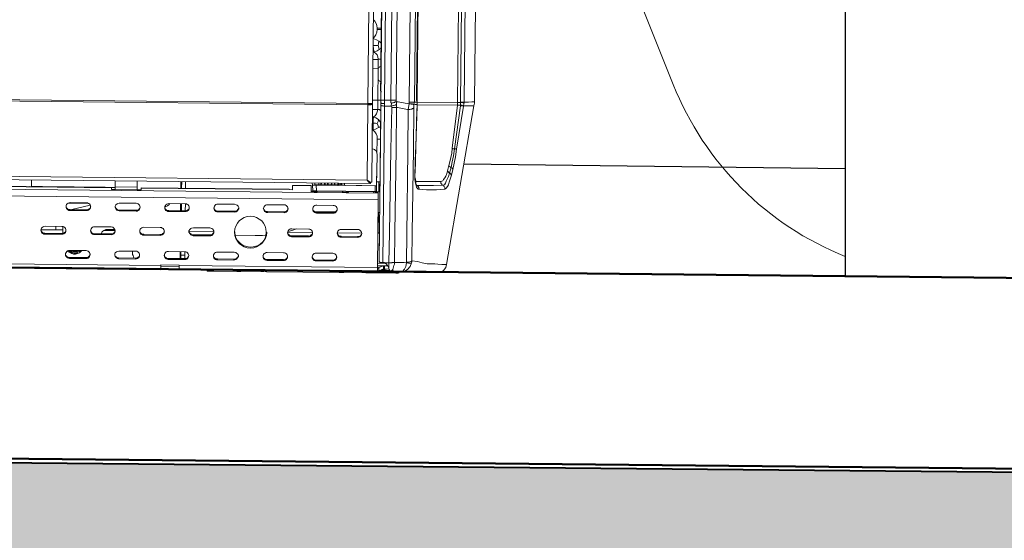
# Model space of a CAD drawing. Header units: metres. Extents: x 779 to 7046, y -512 to 9570.
# Tile 110 of 256: x 2474.822 to 2475.62, y -218.694 to -218.272. Entities that reach past the tile are written whole.
import ezdxf

# ---------------------------------------------------------------- set-up
doc = ezdxf.new("R2010")
doc.units = ezdxf.units.M
doc.linetypes.add('CIĄGłA', pattern=[0])
doc.layers.add('BK_Beton', color=2, linetype='Continuous', lineweight=15)
doc.layers.add('ZP_Zieleń', color=252, linetype='Continuous', lineweight=5)
doc.layers.add('PDF _Geometria', color=7, linetype='Continuous')
doc.layers.add('TB_OBRYS1', color=3, linetype='Continuous')

# ---------------------------------------------------------------- blocks, each defined once
blk = doc.blocks.new('DYSTRYBUTOR GAZU HELIX 6000')
at = {"layer": 'PDF _Geometria', "lineweight": 9}
for points in [[(71781.15, 7176.58), (71781.15, 6635.06), (71780.79, 6635.06), (71780.1, 6635.06), (71779.75, 6635.06), (71779.03, 6635.06), (71778.68, 6635.06), (71777.98, 6635.06), (71777.64, 6635.06), (71776.93, 6635.06), (71776.93, 6634.37), (71776.93, 6633.31), (71777.28, 6632.6), (71777.28, 6630.12), (71771.65, 6630.12), (71771.65, 6630.84), (71771.65, 6631.55), (71771.65, 6632.24), (71771.65, 6633.31), (71771.65, 6634.01), (71771.65, 6635.06), (71771.29, 6635.06), (71770.58, 6635.06), (71770.23, 6635.06), (71769.87, 6635.06), (71769.17, 6635.06), (71768.81, 6635.06), (71768.81, 7177.3)], [(71833.37, 7178.35), (71833.37, 6634.01), (71833.37, 6633.66), (71834.08, 6633.66), (71834.44, 6633.66), (71834.77, 6633.66), (71835.13, 6633.66), (71835.48, 6633.66), (71835.84, 6633.66), (71836.19, 6633.66), (71836.19, 6632.6), (71835.84, 6631.19), (71835.84, 6630.84), (71834.08, 6619.2), (71830.56, 6595.92), (71829.85, 6589.56), (71828.78, 6584.62), (71827.72, 6579.32), (71826.66, 6574.75), (71825.61, 6571.58), (71824.91, 6569.1), (71824.19, 6566.98), (71823.49, 6565.59), (71822.43, 6564.16), (71821.37, 6563.45), (71818.2, 6563.1), (71814.67, 6562.75), (71812.21, 6562.75), (71806.56, 6562.75), (71800.56, 6563.1), (71799.86, 6563.1), (71799.15, 6563.81), (71798.45, 6564.87), (71797.75, 6566.98), (71797.39, 6569.1), (71797.04, 6571.58), (71797.04, 6574.04), (71797.04, 6576.87), (71797.04, 6581.79), (71797.04, 6586.39), (71797.39, 6598.39), (71798.11, 6630.49), (71798.11, 6631.91)], [(71830.56, 7265.85), (71844.3, 7181.18), (71844.3, 7180.82), (71844.65, 7178.35), (71844.65, 7178), (71844.65, 6634.37), (71844.65, 6633.31), (71844.3, 6631.19), (71823.49, 6502.43), (71823.14, 6502.43), (71821.73, 6502.43), (71819.62, 6502.43), (71816.44, 6502.43), (71813.97, 6502.77), (71810.79, 6502.77), (71807.62, 6502.77), (71803.74, 6503.48), (71799.86, 6504.54), (71795.28, 6504.9), (71795.28, 6504.18), (71794.92, 6503.48)], [(71830.56, 6595.92), (71830.19, 6595.92), (71829.85, 6596.25), (71829.5, 6596.25), (71829.13, 6596.25), (71828.78, 6596.25), (71828.44, 6596.25), (71828.07, 6596.25), (71827.72, 6596.25), (71827.38, 6596.25), (71827.38, 6596.61), (71827.02, 6596.61), (71830.9, 6631.55), (71830.9, 6632.24), (71830.9, 6632.95), (71830.9, 6633.66), (71830.9, 7178.71), (71830.9, 7179.41), (71830.9, 7180.11), (71830.9, 7180.82), (71827.02, 7215.74)], [(71758.22, 6631.55), (71759.3, 6631.55), (71760.34, 6631.55), (71761.05, 6631.55), (71761.41, 6631.91), (71762.11, 6631.91), (71762.11, 6632.6), (71762.11, 7178), (71761.05, 7178), (71759.62, 7178), (71758.22, 7178.35), (71758.22, 6632.24), (71759.62, 6632.24), (71761.05, 6632.24), (71762.11, 6632.6)], [(71795.97, 7175.19), (71795.97, 6633.66), (71795.61, 6633.66), (71795.28, 6633.66), (71794.92, 6633.66), (71794.21, 6633.66), (71793.49, 6633.66), (71793.15, 6633.66), (71792.46, 6633.66), (71791.75, 6633.66), (71791.75, 7175.19)], [(71768.46, 6897.54), (71768.46, 6662.24), (71768.11, 6662.24), (71767.75, 6661.88), (71767.4, 6661.88), (71767.04, 6661.53), (71766.68, 6661.18), (71766.68, 6660.82), (71766.34, 6660.47), (71766.34, 6660.11), (71766.34, 6659.77), (71766.34, 6659.05), (71766.34, 6658.36), (71766.34, 6656.94), (71766.34, 6655.89), (71766.34, 6654.83), (71766.34, 6653.77), (71766.34, 6652.72), (71766.34, 6652.36), (71766.34, 6652), (71766.68, 6651.3), (71766.68, 6650.94), (71767.04, 6650.94), (71767.4, 6650.58), (71767.75, 6650.24), (71768.11, 6650.24), (71768.46, 6650.24), (71768.46, 6648.13), (71768.46, 6646.36), (71768.46, 6644.95), (71768.46, 6643.88), (71768.46, 6642.84), (71768.81, 6642.12), (71768.81, 6640.73), (71768.81, 6639.31), (71768.81, 6637.89), (71768.81, 6636.12), (71768.81, 6634.37), (71768.81, 6632.6), (71768.81, 6630.49), (71768.81, 6628.7), (71768.81, 6626.95), (71768.81, 6625.55), (71768.81, 6624.12), (71768.81, 6622.71), (71768.81, 6507.37), (71768.81, 6507.01), (71768.81, 6506.31), (71768.81, 6505.61), (71768.81, 6505.25), (71768.81, 6504.9), (71768.81, 6504.54), (71768.81, 6504.18), (71768.81, 6503.84), (71768.81, 6503.48), (71768.81, 6503.84)], [(71797.75, 7176.95), (71797.75, 6635.42), (71798.11, 6634.01), (71798.11, 6633.66), (71796.68, 6633.66), (71795.97, 6633.66), (71795.61, 6631.91), (71795.28, 6631.91), (71794.56, 6631.91), (71794.21, 6632.24), (71793.49, 6632.24), (71793.15, 6632.24), (71792.46, 6632.24), (71791.75, 6632.6)], [(71844.65, 7178), (71843.96, 7178), (71842.54, 7178), (71839.72, 7178), (71836.19, 7178.35), (71836.19, 6634.01), (71839.72, 6634.01), (71842.54, 6634.37), (71843.96, 6634.37), (71844.65, 6634.37)], [(71797.75, 7176.95), (71798.11, 7176.95), (71798.11, 6635.42), (71798.11, 6634.01), (71798.11, 6633.66), (71798.11, 6632.6), (71798.11, 6632.24), (71798.11, 6631.91), (71798.11, 6630.49), (71798.11, 6626.95), (71797.39, 6586.75), (71797.39, 6585.32), (71797.04, 6577.21), (71797.04, 6574.75), (71797.04, 6572.97), (71797.39, 6571.22), (71797.75, 6569.45), (71797.75, 6568.04), (71798.11, 6566.98), (71798.45, 6566.27), (71798.79, 6565.92)], [(71768.46, 6692.22), (71768.11, 6692.22), (71766.68, 6692.22), (71765.29, 6692.22), (71765.29, 6693.27), (71764.93, 6695.39), (71764.22, 6697.17), (71763.16, 6698.92), (71762.11, 6699.99)], [(71762.11, 6685.17), (71763.16, 6686.22), (71764.22, 6687.99), (71764.93, 6690.11), (71765.29, 6692.22)], [(71765.29, 6693.27), (71766.68, 6693.27), (71768.11, 6693.27), (71768.46, 6693.27)], [(71766.68, 6682.7), (71764.59, 6683.74), (71762.11, 6684.81)], [(71768.46, 6681.28), (71767.75, 6681.99), (71766.68, 6682.7), (71766.34, 6680.92), (71765.99, 6679.17), (71766.68, 6677.4), (71767.04, 6676)], [(71762.11, 6674.22), (71762.82, 6673.88), (71762.46, 6676.35), (71762.11, 6679.17), (71764.22, 6679.17), (71765.99, 6679.17)], [(71766.34, 6668.23), (71765.99, 6669.99), (71765.29, 6671.75), (71764.22, 6672.82), (71762.82, 6673.88), (71765.29, 6674.93), (71767.04, 6676), (71768.11, 6676.7), (71768.46, 6677.4)], [(71768.46, 6668.59), (71767.75, 6668.23), (71767.4, 6668.23), (71766.68, 6668.23), (71766.34, 6667.87), (71762.11, 6667.87)], [(71768.81, 6603.31), (71768.11, 6603.31), (71767.4, 6603.31), (71765.99, 6603.31), (71765.99, 6605.78), (71765.29, 6607.56), (71764.22, 6609.32), (71762.82, 6610.73), (71765.29, 6611.78), (71767.04, 6612.86), (71766.68, 6614.25), (71765.99, 6616.02), (71766.68, 6617.77), (71767.04, 6619.2), (71764.93, 6620.6), (71762.82, 6621.31), (71764.22, 6622.37), (71765.29, 6623.79), (71765.99, 6625.55), (71766.34, 6627.31), (71766.34, 6629.78), (71766.34, 6632.24), (71766.34, 6635.06), (71766.34, 6660.47), (71766.34, 6663.29), (71766.34, 6665.76), (71766.34, 6667.87), (71766.34, 6668.23), (71767.4, 6668.23), (71768.46, 6668.59), (71768.46, 6668.92)], [(71762.11, 6660.47), (71766.34, 6660.47), (71766.68, 6660.47)], [(71768.46, 6662.24), (71768.46, 6661.88), (71768.46, 6661.53), (71768.46, 6660.82), (71768.46, 6659.77), (71768.46, 6658.36), (71768.46, 6656.94), (71768.46, 6655.53), (71768.46, 6653.77), (71768.46, 6652.72), (71768.46, 6651.66), (71768.46, 6650.58), (71768.46, 6650.24)], [(71768.46, 6659.05), (71768.81, 6659.05)], [(71768.81, 6653.05), (71768.46, 6653.05), (71768.46, 6652.72), (71768.46, 6652), (71768.46, 6651.66), (71768.46, 6651.3), (71768.46, 6650.94), (71768.46, 6650.58), (71768.81, 6650.58), (71768.81, 6650.94), (71768.81, 6651.3), (71768.81, 6651.66), (71768.81, 6652), (71768.81, 6652.72), (71768.81, 6653.41), (71768.81, 6654.12), (71768.81, 6654.83), (71768.81, 6655.19), (71768.81, 6655.89), (71768.81, 6656.58)], [(71771.65, 6632.24), (71771.29, 6632.24), (71770.23, 6632.24), (71769.51, 6632.24), (71769.17, 6632.6), (71768.81, 6632.6), (71768.81, 6633.31), (71768.81, 6634.37), (71768.81, 6635.06), (71768.46, 6635.06), (71768.11, 6635.06), (71767.4, 6635.06), (71767.04, 6635.06), (71766.34, 6635.06), (71762.11, 6635.06)], [(71781.15, 6635.06), (71781.15, 6634.73), (71781.15, 6634.37), (71781.5, 6633.66), (71780.79, 6633.66), (71780.46, 6633.66), (71779.75, 6633.31), (71779.39, 6633.31), (71778.68, 6632.95), (71778.34, 6632.95), (71777.64, 6632.6), (71777.28, 6632.6)], [(71797.75, 6635.42), (71798.11, 6635.42)], [(71141.56, 6569.81), (71140.85, 6569.1), (71140.17, 6568.74), (71139.45, 6568.39), (71139.1, 6568.39), (71138.74, 6568.39), (71138.4, 6568.39), (71138.4, 6631.91), (71138.4, 6631.55), (71139.45, 6631.19), (71140.85, 6631.19), (71142.28, 6631.19), (71142.28, 6570.17), (71758.22, 6570.17), (71759.3, 6568.74), (71759.98, 6568.04), (71760.69, 6567.34), (71761.05, 6567.34), (71761.05, 6568.04), (71760.69, 6568.39), (71759.98, 6568.74), (71759.3, 6569.45)], [(71761.41, 6568.39), (71761.76, 6568.39), (71761.05, 6568.39), (71759.98, 6569.1), (71758.58, 6569.81), (71758.22, 6570.17), (71758.22, 6631.19), (71759.62, 6631.19), (71761.05, 6631.19), (71762.11, 6631.55), (71762.11, 6631.91), (71762.11, 6568.39), (71761.76, 6568.39), (71761.41, 6568.39), (71761.05, 6568.39), (71760.69, 6568.39), (71760.34, 6568.74), (71759.3, 6569.45), (71758.93, 6569.81)], [(71761.41, 6631.91), (71761.41, 6632.24)], [(71766.34, 6627.31), (71762.11, 6627.31)], [(71766.34, 6627.31), (71766.34, 6627.31)], [(71768.81, 6630.84), (71768.81, 6503.84), (71769.17, 6503.84), (71769.17, 6503.48), (71769.51, 6503.48), (71769.87, 6503.48), (71770.23, 6503.48), (71770.93, 6503.48), (71771.65, 6503.48), (71771.65, 6630.12), (71771.29, 6630.12), (71770.58, 6630.49), (71770.23, 6630.49), (71769.87, 6630.49), (71769.17, 6630.49), (71769.17, 6630.84), (71768.81, 6630.84), (71768.81, 6631.55), (71768.81, 6632.24), (71768.81, 6632.6)], [(71768.81, 6632.6), (71768.81, 6632.6)], [(71768.81, 6632.6), (71768.81, 6632.6)], [(71776.57, 6498.91), (71776.57, 6499.26), (71776.57, 6499.95), (71776.57, 6500.31), (71776.57, 6501.02), (71776.57, 6501.38), (71776.57, 6502.09), (71776.57, 6502.77), (71776.57, 6503.13), (71777.28, 6503.13), (71777.98, 6503.13), (71778.34, 6503.13), (71779.03, 6503.13), (71779.39, 6503.48), (71780.1, 6503.48), (71780.79, 6503.48), (71781.15, 6503.48), (71781.15, 6527.82), (71781.5, 6595.21), (71781.5, 6629.06), (71782.22, 6629.06), (71786.45, 6628.38), (71790.33, 6627.66), (71791.03, 6627.66), (71791.75, 6632.24), (71791.39, 6632.24), (71787.17, 6632.95), (71782.93, 6633.66), (71781.5, 6633.66), (71781.5, 6631.55), (71781.15, 6631.55), (71780.46, 6631.19), (71780.1, 6631.19), (71779.39, 6630.84), (71779.03, 6630.84), (71778.34, 6630.49), (71777.98, 6630.49), (71777.28, 6630.12), (71777.64, 6629.06), (71777.28, 6595.21), (71776.93, 6527.46), (71776.57, 6503.13), (71775.16, 6503.13), (71773.04, 6503.13), (71772.69, 6503.48), (71772.33, 6503.48), (71771.65, 6503.48)], [(71781.5, 6631.55), (71781.5, 6629.06), (71781.15, 6629.06), (71780.46, 6629.06), (71780.1, 6629.06), (71779.75, 6629.06), (71779.03, 6629.06), (71778.68, 6629.06), (71777.98, 6629.06), (71777.64, 6629.06)], [(71823.49, 6502.43), (71822.78, 6499.95), (71821.03, 6497.48), (71818.56, 6496.08), (71815.72, 6495.72), (71815.37, 6495.72), (71813.61, 6495.72), (71810.79, 6495.72), (71806.9, 6495.72), (71805.85, 6495.72), (71804.8, 6495.72), (71803.74, 6495.72), (71802.69, 6495.72), (71801.27, 6495.72), (71799.86, 6495.72), (71798.79, 6495.72), (71797.04, 6495.72), (71795.97, 6495.72), (71794.92, 6495.72), (71793.86, 6495.72), (71793.15, 6495.72), (71792.46, 6495.72), (71791.75, 6495.72), (71790.69, 6495.72), (71789.97, 6495.72), (71789.62, 6495.72), (71789.28, 6495.72), (71788.92, 6495.72), (71788.56, 6495.72), (71788.22, 6495.72), (71787.86, 6495.72), (71785.75, 6495.72), (71786.09, 6495.72), (71786.45, 6495.72), (71788.92, 6496.08), (71791.75, 6497.84), (71793.86, 6500.31), (71794.92, 6503.48), (71794.21, 6503.13), (71793.49, 6503.13), (71792.46, 6503.13), (71791.03, 6503.48), (71790.33, 6500.31), (71789.28, 6498.19), (71787.86, 6496.44), (71786.79, 6495.72), (71785.75, 6495.72), (71784.33, 6495.72), (71780.46, 6495.72), (71779.03, 6495.72), (71777.98, 6496.08), (71778.68, 6496.44), (71779.03, 6497.12), (71779.75, 6497.84), (71780.1, 6498.91), (71780.46, 6499.95), (71780.79, 6501.02), (71781.15, 6502.09), (71781.15, 6503.48), (71785.04, 6503.48), (71788.92, 6503.48), (71791.03, 6503.48), (71791.03, 6503.84), (71791.03, 6526.42), (71791.03, 6593.79), (71791.03, 6627.66), (71791.75, 6627.66), (71792.46, 6627.66), (71793.15, 6628.02), (71793.86, 6628.02), (71794.56, 6628.38), (71794.92, 6628.38), (71795.28, 6628.7), (71795.61, 6628.7), (71795.61, 6631.55)], [(71791.03, 6503.84), (71792.46, 6503.84), (71793.49, 6504.18), (71794.56, 6504.54), (71795.28, 6504.9), (71795.28, 6527.82), (71795.61, 6595.21), (71795.61, 6628.7)], [(71835.84, 6630.84), (71835.48, 6630.84), (71835.48, 6631.19), (71835.13, 6631.19), (71834.77, 6631.19), (71834.44, 6631.19), (71833.72, 6631.19), (71833.37, 6631.19), (71833.37, 6631.55), (71833.37, 6632.6), (71833.37, 6633.66), (71833.02, 6633.66), (71832.67, 6633.66), (71832.3, 6633.66), (71831.97, 6633.66), (71831.61, 6633.66), (71831.25, 6633.66), (71830.9, 6633.66), (71798.11, 6633.66), (71798.11, 6632.24), (71798.11, 6631.91), (71796.68, 6631.91), (71795.61, 6631.91), (71795.61, 6631.55), (71794.92, 6631.91), (71794.56, 6631.91), (71794.21, 6631.91), (71793.49, 6631.91), (71792.8, 6632.24), (71792.46, 6632.24), (71791.75, 6632.24), (71791.75, 6632.6), (71791.75, 6633.66)], [(71798.11, 6634.01), (71798.11, 6634.01)], [(71798.11, 6633.66), (71798.11, 6633.66)], [(71798.11, 6632.24), (71798.11, 6632.6)], [(71798.11, 6632.24), (71798.11, 6632.24)], [(71798.11, 6632.24), (71798.11, 6632.24)], [(71798.11, 6631.91), (71798.11, 6631.91)], [(71798.11, 6631.55), (71830.9, 6631.55), (71831.25, 6631.55), (71831.61, 6631.55), (71831.97, 6631.55), (71832.3, 6631.55), (71833.02, 6631.55), (71833.37, 6631.19), (71831.97, 6619.56), (71828.78, 6596.25), (71828.07, 6590.62), (71827.02, 6585.69), (71826.31, 6581.09), (71826.31, 6580.74), (71826.66, 6580.74), (71827.02, 6580.39), (71827.38, 6580.39), (71827.38, 6580.04), (71827.72, 6579.68), (71827.72, 6579.32)], [(71798.11, 6630.49), (71798.11, 6630.49)], [(71833.37, 6634.01), (71834.08, 6634.01), (71834.44, 6634.01), (71834.77, 6634.01), (71835.13, 6634.01), (71835.48, 6634.01), (71835.84, 6634.01), (71836.19, 6634.01), (71836.19, 6633.66)], [(71833.37, 6631.55), (71833.72, 6631.55), (71834.44, 6631.55), (71834.77, 6631.55), (71835.13, 6631.19), (71835.48, 6631.19), (71835.84, 6631.19), (71839.72, 6631.19), (71842.19, 6631.19), (71843.96, 6631.19), (71844.3, 6631.19)], [(71762.11, 6621.31), (71762.82, 6621.31), (71762.82, 6618.85), (71762.82, 6616.38), (71764.59, 6616.38), (71765.99, 6616.02)], [(71767.04, 6619.2), (71767.75, 6618.13), (71768.46, 6617.44), (71768.81, 6617.08)], [(71762.82, 6616.38), (71762.82, 6613.56), (71762.82, 6610.73), (71762.11, 6611.07)], [(71767.04, 6612.86), (71768.11, 6613.19), (71768.46, 6613.91), (71768.81, 6613.91)], [(71765.99, 6592.03), (71765.99, 6603.31)], [(71765.99, 6565.59), (71766.34, 6590.62), (71766.34, 6591.33), (71765.99, 6592.03), (71765.62, 6593.09), (71765.29, 6593.79), (71764.59, 6594.5), (71763.88, 6594.85), (71763.16, 6595.21), (71762.11, 6595.56)], [(71826.66, 6574.75), (71826.31, 6575.09), (71826.31, 6575.44), (71825.97, 6575.8), (71825.61, 6576.16), (71825.25, 6576.51), (71824.91, 6576.51), (71824.19, 6573.69), (71823.14, 6571.58), (71822.43, 6569.81), (71821.73, 6568.39), (71821.03, 6566.98), (71819.97, 6566.63), (71819.62, 6566.63), (71819.26, 6566.63), (71818.91, 6566.98), (71818.91, 6567.34), (71818.56, 6567.68), (71818.2, 6568.04), (71818.2, 6568.39), (71818.2, 6569.1), (71818.2, 6569.45), (71818.91, 6569.81), (71819.62, 6570.17), (71820.31, 6571.22), (71821.37, 6572.64), (71822.09, 6574.04), (71822.78, 6576.16), (71823.49, 6578.27), (71824.55, 6582.51), (71825.25, 6585.69), (71825.97, 6589.22), (71826.66, 6592.74), (71827.02, 6596.61)], [(71797.04, 6586.39), (71797.39, 6586.75)], [(71824.55, 6582.51), (71824.55, 6582.15), (71824.91, 6582.15), (71824.91, 6581.79), (71825.25, 6581.79), (71825.25, 6581.45), (71825.61, 6581.45), (71825.97, 6581.09), (71826.31, 6581.09), (71824.91, 6576.51), (71824.55, 6576.87), (71824.19, 6577.21), (71823.85, 6577.56), (71823.85, 6577.91), (71823.49, 6578.27)], [(71768.81, 6568.74), (71768.46, 6568.74), (71768.11, 6568.74), (71767.75, 6568.74), (71767.4, 6568.74), (71766.68, 6568.74), (71765.99, 6568.74), (71765.99, 6573.33)], [(71797.04, 6576.87), (71797.04, 6577.21)], [(71761.05, 6568.04), (71761.05, 6567.34), (71139.45, 6567.34), (71139.79, 6567.34), (71140.51, 6568.04), (71141.21, 6568.74), (71142.28, 6570.17), (71140.51, 6569.1), (71139.45, 6568.39), (71138.74, 6568.39), (71138.4, 6568.39)], [(71486.58, 6562.05), (71486.22, 6562.05), (71486.22, 6567.34)], [(71553.97, 6567.34), (71553.97, 6562.4)], [(71571.96, 6562.4), (71571.96, 6567.34)], [(71607.23, 6562.05), (71607.23, 6567.34)], [(71607.95, 6567.34), (71607.95, 6562.05)], [(71611.13, 6567.34), (71611.13, 6562.05)], [(71695.08, 6561.69), (71697.9, 6561.69), (71697.9, 6565.21)], [(71713.07, 6565.21), (71697.9, 6565.21), (71713.07, 6565.21), (71713.07, 6560.28), (71713.78, 6559.92), (71714.49, 6559.92), (71715.54, 6559.92), (71716.6, 6559.92), (71717.31, 6559.92), (71718.01, 6560.28), (71718.01, 6560.64)], [(71697.9, 6565.21), (71697.9, 6565.21)], [(71713.07, 6565.21), (71713.07, 6565.21)], [(71713.78, 6567.34), (71714.13, 6565.59)], [(71764.93, 6565.59), (71765.29, 6565.59), (71765.62, 6565.59), (71765.99, 6565.59), (71765.99, 6561.69), (71765.99, 6561.34), (71765.62, 6560.98), (71765.29, 6560.98), (71764.93, 6560.98), (71717.31, 6560.98), (71716.96, 6565.59), (71716.6, 6565.59), (71715.9, 6565.59), (71715.18, 6565.59), (71714.84, 6565.59), (71714.49, 6565.59), (71714.13, 6565.59), (71714.49, 6560.98), (71714.84, 6560.98), (71715.18, 6560.98), (71715.9, 6560.98), (71716.25, 6560.98), (71716.96, 6560.98), (71717.31, 6560.98), (71717.31, 6560.64), (71764.93, 6560.64), (71764.93, 6560.98), (71764.93, 6565.59), (71716.96, 6565.59)], [(71715.54, 6565.59), (71715.9, 6565.59), (71715.9, 6565.92), (71715.9, 6567.34)], [(71715.9, 6565.92), (71716.25, 6565.92), (71716.96, 6565.92), (71718.01, 6565.92), (71719.07, 6565.92), (71719.07, 6567.34)], [(71719.07, 6565.59), (71719.07, 6565.92), (71720.83, 6565.92), (71720.83, 6567.34), (71720.83, 6565.92)], [(71720.83, 6565.59), (71720.83, 6565.92), (71721.19, 6565.92), (71721.19, 6565.59), (71721.54, 6565.59), (71721.19, 6565.59), (71721.19, 6565.92), (71720.83, 6565.92), (71721.19, 6565.92), (71721.19, 6567.34)], [(71720.83, 6565.92), (71720.83, 6565.92)], [(71721.19, 6565.92), (71723.66, 6565.92), (71724.01, 6565.92), (71724.01, 6567.34)], [(71721.19, 6565.92), (71721.19, 6565.92)], [(71723.66, 6565.92), (71723.66, 6567.34)], [(71724.01, 6565.92), (71723.66, 6565.92), (71723.66, 6565.59), (71724.01, 6565.59), (71724.01, 6565.92), (71724.35, 6565.92), (71724.35, 6565.59)], [(71723.66, 6565.92), (71723.66, 6565.92)], [(71724.35, 6567.34), (71724.35, 6565.92), (71726.13, 6565.92), (71726.13, 6565.59)], [(71726.13, 6567.34), (71726.13, 6565.92), (71726.48, 6565.92), (71726.48, 6565.59), (71726.82, 6565.59), (71726.82, 6565.92), (71726.48, 6565.92)], [(71726.48, 6567.34), (71726.48, 6565.92), (71726.82, 6565.92), (71729.31, 6565.92)], [(71726.82, 6567.34), (71726.82, 6565.92)], [(71726.82, 6565.92), (71726.82, 6565.92)], [(71729.31, 6567.34), (71729.31, 6565.92), (71729.64, 6565.92), (71729.31, 6565.92), (71729.31, 6565.59), (71728.96, 6565.59), (71729.31, 6565.59), (71729.31, 6565.92), (71729.64, 6565.92), (71729.64, 6567.34), (71729.64, 6565.92)], [(71729.31, 6565.92), (71729.31, 6565.92)], [(71729.64, 6565.59), (71729.64, 6565.92), (71731.76, 6565.92), (71731.76, 6565.59)], [(71729.64, 6565.92), (71729.64, 6565.92)], [(71731.76, 6567.34), (71731.76, 6565.92), (71732.12, 6565.92), (71732.12, 6567.34), (71732.12, 6565.92), (71732.48, 6565.59), (71732.12, 6565.59), (71732.12, 6565.92), (71734.59, 6565.92), (71734.95, 6565.92), (71734.95, 6567.34)], [(71732.12, 6565.92), (71732.12, 6565.92)], [(71732.12, 6565.92), (71732.12, 6565.92)], [(71732.12, 6565.92), (71732.12, 6565.92)], [(71734.95, 6565.92), (71734.59, 6565.92), (71734.59, 6565.59), (71734.95, 6565.59), (71734.95, 6565.92), (71735.3, 6565.92), (71735.3, 6567.34)], [(71734.59, 6565.92), (71734.59, 6567.34)], [(71734.59, 6565.92), (71734.59, 6565.92)], [(71734.59, 6565.59), (71734.59, 6565.59)], [(71734.59, 6565.59), (71734.59, 6565.59)], [(71734.59, 6565.59), (71734.59, 6565.59)], [(71735.3, 6565.59), (71735.3, 6565.92), (71737.06, 6565.92), (71737.06, 6567.34)], [(71737.06, 6565.59), (71737.06, 6565.92), (71737.42, 6565.92), (71737.42, 6565.59)], [(71737.06, 6565.92), (71737.06, 6565.92)], [(71737.42, 6567.34), (71737.42, 6565.92), (71738.48, 6565.92), (71739.53, 6565.92), (71739.88, 6565.92)], [(71739.88, 6567.34), (71739.88, 6565.92), (71740.24, 6565.92), (71740.24, 6565.59), (71740.59, 6565.59)], [(71749.41, 6565.59), (71753.99, 6565.59)], [(71749.41, 6565.59), (71749.41, 6565.59)], [(71753.99, 6565.59), (71753.99, 6565.59)], [(71761.05, 6568.39), (71762.11, 6568.39)], [(71761.05, 6568.04), (71761.05, 6568.04)], [(71761.05, 6567.34), (71761.05, 6567.34)], [(71762.11, 6568.39), (71762.11, 6568.39)], [(71765.99, 6568.74), (71765.99, 6568.74)], [(71767.75, 6568.74), (71767.75, 6560.64)], [(71797.75, 6569.45), (71818.2, 6569.45)], [(71798.45, 6566.27), (71799.15, 6566.27), (71809.74, 6566.27), (71812.21, 6566.27), (71819.62, 6566.63), (71820.31, 6566.27), (71820.67, 6565.92), (71820.67, 6565.59), (71821.03, 6565.21), (71821.37, 6564.87), (71821.37, 6564.16), (71821.37, 6563.81), (71821.37, 6563.45)], [(71798.79, 6566.27), (71798.79, 6565.92), (71799.15, 6565.92), (71799.51, 6565.59), (71799.86, 6565.21), (71800.2, 6564.52), (71800.2, 6564.16), (71800.56, 6563.45), (71800.56, 6563.1)], [(71763.52, 6560.64), (71763.52, 6560.28), (71763.88, 6559.92), (71764.22, 6559.92), (71764.93, 6559.92), (71765.62, 6559.92), (71766.34, 6559.92), (71767.04, 6559.92), (71767.4, 6559.92), (71767.4, 6559.57), (71767.4, 6558.87), (71767.4, 6558.51), (71767.4, 6557.82), (71767.4, 6556.75), (71767.4, 6556.06), (71767.4, 6554.99), (71767.4, 6554.28), (70881.21, 6554.28)], [(71767.4, 6559.57), (70987.75, 6559.57)], [(71330.65, 6561.69), (71330.65, 6562.05), (71482, 6562.05), (71482, 6561.69), (71330.65, 6561.69), (71327.49, 6561.69), (71251.98, 6561.69)], [(71551.15, 6561.69), (71484.83, 6561.69), (71482, 6561.69)], [(71484.83, 6561.69), (71484.83, 6562.05), (71551.15, 6562.05), (71551.15, 6561.69), (71551.15, 6560.28), (71553.97, 6560.28), (71571.96, 6560.28), (71575.14, 6560.28), (71575.14, 6561.69), (71575.14, 6562.05), (71695.08, 6562.05), (71695.08, 6561.69), (71575.14, 6561.69)], [(71553.97, 6562.05), (71552.22, 6562.05), (71549.04, 6562.05), (71545.86, 6562.05), (71542.7, 6562.05), (71539.15, 6562.05), (71535.61, 6562.05), (71531.74, 6562.05), (71528.23, 6562.05), (71524.34, 6562.05), (71520.82, 6562.05), (71516.92, 6562.05), (71513.39, 6562.05), (71509.87, 6562.05), (71506.7, 6562.05), (71503.52, 6562.05), (71500.36, 6562.05), (71497.53, 6562.05), (71495.06, 6562.05), (71492.95, 6562.05), (71491.17, 6562.05), (71489.41, 6562.05), (71488.01, 6562.05), (71487.3, 6562.05), (71486.58, 6562.05), (71486.22, 6562.05)], [(71553.97, 6560.28), (71553.97, 6560.64), (71553.97, 6560.98), (71553.97, 6561.34), (71553.97, 6561.69), (71553.97, 6562.05), (71553.97, 6562.4), (71571.96, 6562.4), (71571.96, 6562.05), (71571.96, 6561.69), (71571.96, 6561.34), (71571.96, 6560.98), (71571.96, 6560.64), (71571.96, 6560.28)], [(71714.49, 6560.64), (71713.07, 6560.64)], [(71717.31, 6560.64), (71716.96, 6560.64), (71716.6, 6560.64), (71715.9, 6560.64), (71715.54, 6560.64), (71715.18, 6560.64), (71714.84, 6560.64), (71714.49, 6560.64), (71714.49, 6560.98)], [(71738.48, 6560.64), (71738.48, 6560.28), (71739.17, 6559.92), (71739.88, 6559.92), (71740.95, 6559.92), (71741.65, 6559.92), (71742.71, 6559.92), (71743.06, 6560.28), (71743.42, 6560.28), (71743.42, 6560.64)], [(71764.93, 6560.98), (71764.93, 6560.64), (71765.29, 6560.64), (71765.62, 6560.64), (71765.62, 6560.98), (71765.99, 6560.98), (71765.99, 6561.34), (71765.99, 6561.69)], [(71764.93, 6560.98), (71764.93, 6560.98)], [(71764.93, 6560.64), (71764.93, 6560.64)], [(71768.81, 6560.64), (71765.62, 6560.64)], [(71516.56, 6548.99), (71516.92, 6548.99), (71520.82, 6548.99), (71524.34, 6548.99), (71528.23, 6548.99), (71531.74, 6548.99), (71532.44, 6548.99)], [(71519.03, 6543.71), (71533.87, 6547.57)], [(71767.4, 6554.28), (71767.4, 6499.26), (71767.4, 6498.55), (71767.4, 6497.84), (71767.4, 6497.12), (71767.4, 6496.44), (71767.4, 6496.08), (71767.4, 6495.72), (71606.53, 6495.72), (71606.53, 6496.08), (71606.53, 6496.44), (71606.53, 6497.12), (71606.53, 6497.84), (71606.53, 6498.55), (71606.53, 6499.26)], [(71607.23, 6543.71), (71607.23, 6549.34)], [(71607.95, 6549.34), (71607.95, 6543.71)], [(71514.45, 6546.51), (71514.45, 6546.17), (71514.83, 6545.1), (71515.52, 6544.4), (71516.56, 6543.71), (71517.63, 6543.71), (71517.63, 6542.99), (71531.05, 6542.99), (71531.05, 6543.71), (71532.09, 6543.71), (71533.14, 6544.4), (71533.87, 6545.1), (71534.21, 6546.17), (71534.56, 6546.51)], [(71531.05, 6543.71), (71517.63, 6543.71)], [(71554.31, 6546.51), (71554.31, 6546.17), (71554.69, 6545.1), (71555.73, 6544.4), (71556.44, 6543.71), (71557.49, 6543.71), (71557.49, 6542.99)], [(71571.25, 6543.71), (71557.49, 6543.71)], [(71614.29, 6546.51), (71614.29, 6546.17), (71613.94, 6545.1), (71613.24, 6544.4), (71612.18, 6543.71), (71611.13, 6543.71), (71597.71, 6543.71)], [(71650.99, 6543.71), (71637.57, 6543.71)], [(71654.52, 6546.51), (71654.52, 6546.17), (71653.82, 6545.1), (71653.1, 6544.4), (71652.39, 6543.71), (71650.99, 6543.71), (71650.99, 6542.99)], [(71674.27, 6546.51), (71674.63, 6546.17), (71674.98, 6545.1), (71675.69, 6544.4), (71676.38, 6543.71), (71677.79, 6543.71), (71677.79, 6542.99), (71691.2, 6542.99), (71691.2, 6543.71), (71692.26, 6543.71), (71693.32, 6544.4), (71694.02, 6545.1), (71694.37, 6546.17), (71694.37, 6546.51)], [(71691.2, 6543.71), (71677.79, 6543.71)], [(71714.49, 6546.51), (71714.49, 6546.17), (71714.84, 6545.1), (71715.54, 6544.4), (71716.6, 6543.71), (71717.65, 6543.71), (71717.65, 6542.99), (71731.06, 6542.99), (71731.06, 6543.71), (71732.12, 6543.71), (71733.18, 6544.4), (71733.89, 6545.1), (71734.23, 6546.17), (71734.23, 6546.51)], [(71732.82, 6544.04), (71715.9, 6544.04)], [(71731.06, 6543.71), (71717.65, 6543.71)], [(71727.18, 6543.71), (71727.89, 6544.04)], [(71768.81, 6544.04), (71767.4, 6544.04)], [(71767.75, 6544.04), (71767.75, 6527.46)], [(71512, 6527.12), (71494.35, 6527.12), (71494.35, 6526.78), (71494.71, 6525.71), (71495.4, 6524.99), (71496.47, 6524.3), (71497.53, 6524.3), (71497.53, 6523.58), (71511.26, 6523.58), (71511.26, 6524.3), (71512.34, 6524.3), (71513.39, 6524.99), (71514.09, 6525.71), (71514.45, 6526.78), (71514.45, 6527.12)], [(71511.26, 6524.3), (71497.53, 6524.3)], [(71506.35, 6527.12), (71506.35, 6529.96)], [(71512, 6529.96), (71512, 6524.3)], [(71534.56, 6527.12), (71534.56, 6526.78), (71534.92, 6525.71), (71535.61, 6524.99), (71536.69, 6524.3), (71537.73, 6524.3), (71537.73, 6523.58), (71551.15, 6523.58), (71551.15, 6524.3), (71552.22, 6524.3), (71553.26, 6524.99), (71553.97, 6525.71), (71554.31, 6526.78), (71554.31, 6527.12), (71545.5, 6527.12)], [(71551.15, 6524.3), (71537.73, 6524.3)], [(71554.31, 6527.82), (71547.96, 6527.82), (71546.91, 6527.82), (71546.22, 6527.46), (71545.16, 6527.12), (71544.44, 6526.42), (71543.74, 6525.71), (71543.38, 6524.65), (71543.03, 6524.3)], [(71546.22, 6527.46), (71546.22, 6527.12)], [(71574.43, 6527.12), (71574.43, 6526.78), (71574.78, 6525.71), (71575.49, 6524.99), (71576.56, 6524.3), (71577.61, 6524.3), (71577.61, 6523.58), (71591.01, 6523.58), (71591.01, 6524.3), (71592.41, 6524.3), (71593.13, 6524.99), (71593.83, 6525.71), (71594.19, 6526.78), (71594.53, 6527.12)], [(71591.01, 6524.3), (71577.61, 6524.3)], [(71631.22, 6524.3), (71617.83, 6524.3)], [(71677.43, 6527.12), (71677.43, 6526.42), (71677.09, 6524.3), (71676.38, 6522.19), (71675.31, 6520.43), (71673.91, 6519), (71672.49, 6517.59), (71670.73, 6516.17), (71668.61, 6515.48), (71666.5, 6515.12), (71664.39, 6514.77), (71662.28, 6515.12), (71660.17, 6515.48), (71658.38, 6516.17), (71656.27, 6517.59), (71654.86, 6519), (71653.46, 6520.43), (71652.39, 6522.19), (71651.68, 6524.3), (71651.35, 6526.42), (71651.35, 6527.12)], [(71651.68, 6524.3), (71667.91, 6524.3), (71673.91, 6524.3), (71677.09, 6524.65)], [(71694.73, 6527.82), (71697.55, 6528.52), (71701.43, 6529.96)], [(71711.31, 6524.3), (71697.55, 6524.3)], [(71751.16, 6524.3), (71737.76, 6524.3)], [(71767.4, 6527.46), (71767.75, 6527.46), (71768.11, 6527.46), (71768.46, 6527.46), (71768.81, 6527.46)], [(71768.81, 6527.12), (71767.4, 6527.12)], [(71514.45, 6507.72), (71514.45, 6507.37), (71514.83, 6506.31), (71515.52, 6505.61), (71516.56, 6504.9), (71517.63, 6504.9), (71517.63, 6504.18), (71531.05, 6504.18), (71531.05, 6504.9), (71532.09, 6504.9), (71533.14, 6505.61), (71533.87, 6506.31), (71534.21, 6507.37), (71534.56, 6507.72)], [(71516.22, 6510.18), (71516.56, 6509.47), (71517.99, 6508.79), (71519.39, 6508.08), (71520.82, 6507.72), (71522.57, 6507.72), (71524.34, 6508.08), (71525.73, 6508.79), (71526.81, 6509.84), (71527.52, 6510.54)], [(71526.44, 6510.54), (71525.73, 6509.84), (71524.34, 6509.12), (71522.92, 6508.43), (71521.15, 6508.43), (71519.74, 6508.79), (71518.35, 6509.47), (71516.92, 6510.18), (71516.92, 6510.54)], [(71518.35, 6510.54), (71518.7, 6510.18), (71520.09, 6509.47), (71521.53, 6509.47), (71522.92, 6509.47), (71524.34, 6510.18), (71525.05, 6510.54)], [(71524.34, 6510.54), (71522.92, 6510.18), (71521.53, 6509.84), (71520.45, 6510.18), (71519.03, 6510.54)], [(71554.31, 6507.72), (71554.31, 6507.37), (71554.69, 6506.31), (71555.73, 6505.61), (71556.44, 6504.9), (71557.49, 6504.9), (71557.49, 6504.18)], [(71568.78, 6510.54), (71568.78, 6507.72), (71569.13, 6507.01), (71569.49, 6505.95), (71569.84, 6505.25), (71569.84, 6504.9)], [(71594.53, 6507.72), (71594.53, 6507.37), (71594.88, 6506.31), (71595.6, 6505.61), (71596.66, 6504.9), (71597.71, 6504.9), (71597.71, 6504.18), (71611.13, 6504.18), (71611.13, 6504.9), (71611.13, 6505.25), (71611.13, 6505.95), (71611.13, 6507.01), (71611.13, 6507.72)], [(71614.29, 6507.72), (71614.29, 6507.37), (71613.94, 6506.31), (71613.24, 6505.61), (71612.18, 6504.9), (71611.13, 6504.9), (71597.71, 6504.9)], [(71607.23, 6504.9), (71607.23, 6510.54)], [(71607.95, 6507.72), (71607.95, 6507.01), (71607.95, 6505.95), (71607.95, 6505.25), (71607.95, 6504.9)], [(71654.52, 6507.72), (71654.52, 6507.37), (71653.82, 6506.31), (71653.1, 6505.61), (71652.39, 6504.9), (71650.99, 6504.9), (71650.99, 6504.18)], [(71674.27, 6507.72), (71674.63, 6507.37), (71674.98, 6506.31), (71675.69, 6505.61), (71676.38, 6504.9), (71677.79, 6504.9), (71677.79, 6504.18), (71691.2, 6504.18), (71691.2, 6504.9), (71692.26, 6504.9), (71693.32, 6505.61), (71694.02, 6506.31), (71694.37, 6507.37), (71694.37, 6507.72)], [(71714.49, 6507.72), (71714.49, 6507.37), (71714.84, 6506.31), (71715.54, 6505.61), (71716.6, 6504.9), (71717.65, 6504.9), (71717.65, 6504.18), (71731.06, 6504.18), (71731.06, 6504.9), (71732.12, 6504.9), (71733.18, 6505.61), (71733.89, 6506.31), (71734.23, 6507.37), (71734.23, 6507.72)], [(71531.05, 6504.9), (71517.63, 6504.9)], [(71571.25, 6504.9), (71557.49, 6504.9)], [(71591.72, 6499.26), (71591.72, 6499.59), (71606.53, 6499.59), (71606.53, 6499.26), (71767.4, 6499.26)], [(71650.99, 6504.9), (71637.57, 6504.9)], [(71691.2, 6504.9), (71677.79, 6504.9)], [(71731.06, 6504.9), (71717.65, 6504.9)], [(71773.76, 6502.77), (71767.4, 6502.77)], [(71767.4, 6498.55), (71767.75, 6498.55), (71767.75, 6498.91), (71768.11, 6498.91), (71768.46, 6499.26), (71772.33, 6500.65), (71772.33, 6498.19), (71768.46, 6496.77)], [(71768.46, 6499.26), (71768.46, 6496.77), (71768.11, 6496.44), (71767.75, 6496.44), (71767.75, 6496.08), (71767.4, 6496.08)], [(71775.87, 6500.65), (71773.04, 6500.65), (71773.04, 6498.19), (71772.69, 6498.19), (71772.33, 6498.19)], [(71773.04, 6503.13), (71774.44, 6502.43), (71775.51, 6501.02), (71776.57, 6499.26), (71776.57, 6498.91), (71776.57, 6498.55), (71776.93, 6498.19), (71776.93, 6497.84), (71777.28, 6497.48), (71777.28, 6497.12), (71777.28, 6496.77), (71777.64, 6496.44), (71777.64, 6496.08), (71777.98, 6496.08)], [(71606.53, 6498.55), (71591.72, 6498.55)], [(71591.72, 6496.08), (71606.53, 6496.08)], [(71629.47, 6495.72), (71629.47, 6495.02), (71629.83, 6495.02), (71630.18, 6495.02), (71630.87, 6495.02), (71631.58, 6495.02), (71632.64, 6495.02), (71633.35, 6495.02), (71634.41, 6495.02)], [(71672.85, 6495.72), (71673.56, 6495.38), (71674.27, 6495.38), (71675.31, 6495.02), (71677.43, 6495.02), (71653.46, 6495.02), (71634.41, 6495.02), (71634.41, 6495.72)], [(71653.46, 6495.72), (71653.46, 6495.02), (71655.57, 6495.38), (71656.62, 6495.38), (71657.34, 6495.72), (71658.04, 6495.72)], [(71677.43, 6495.72), (71677.43, 6495.02), (71736.34, 6495.02), (71736.34, 6495.72)], [(71740.95, 6495.72), (71740.59, 6495.72), (71739.53, 6495.38), (71738.81, 6495.38), (71736.34, 6495.02), (71760.34, 6495.02), (71758.22, 6495.02), (71757.51, 6495.38), (71756.47, 6495.38), (71756.11, 6495.72)], [(71760.34, 6495.72), (71760.34, 6495.02), (71773.76, 6495.02), (71773.76, 6497.12), (71769.87, 6497.12), (71771.29, 6497.12), (71772.33, 6497.12), (71773.04, 6497.12), (71773.76, 6497.12), (71774.8, 6497.12), (71775.51, 6497.12), (71776.23, 6497.12), (71776.93, 6497.12), (71777.28, 6497.12)], [(71770.93, 6497.48), (71771.65, 6497.48), (71771.98, 6497.48), (71772.33, 6497.48), (71772.69, 6497.48), (71773.04, 6497.48), (71773.4, 6497.48), (71773.76, 6497.48), (71773.76, 6497.12), (71774.11, 6497.12)], [(71772.33, 6495.02), (71772.33, 6495.02)], [(71772.33, 6495.02), (71772.69, 6495.02), (71773.04, 6495.02), (71773.4, 6495.02), (71773.76, 6495.02), (71774.44, 6495.02), (71774.8, 6495.02), (71775.51, 6495.02), (71779.39, 6495.02), (71779.75, 6495.02)], [(71776.93, 6498.19), (71773.04, 6498.19)], [(71784.69, 6495.72), (71784.69, 6495.02), (71778.68, 6495.02), (71778.34, 6495.02), (71777.98, 6495.02), (71777.64, 6495.02), (71776.93, 6495.02), (71776.23, 6495.02), (71775.51, 6495.02), (71774.8, 6495.02), (71773.76, 6495.02)], [(71775.51, 6495.02), (71775.51, 6495.02)], [(71778.68, 6495.72), (71778.68, 6495.02)], [(71782.22, 6495.02), (71783.97, 6495.02)], [(71782.22, 6495.02), (71782.22, 6495.02)], [(71783.97, 6495.02), (71783.97, 6495.02)], [(71785.04, 6495.72), (71785.04, 6495.38), (71784.69, 6495.02)]]:
    blk.add_lwpolyline(points, dxfattribs=at)
for points in [[(71771.65, 7177.3), (71771.65, 6635.06), (71776.93, 6635.06), (71776.93, 7176.58), (71776.93, 7177.3)], [(71758.22, 6632.24), (71142.28, 6632.24), (71142.28, 6631.91), (71142.28, 6631.55), (71142.28, 6631.19), (71758.22, 6631.19), (71758.22, 6631.55), (71758.22, 6631.91)], [(71768.81, 6626.59), (71768.46, 6626.59), (71767.4, 6627.31), (71766.34, 6627.31), (71766.68, 6627.31), (71767.4, 6627.31), (71767.75, 6627.31), (71768.46, 6626.95)], [(71694.37, 6527.12), (71694.37, 6526.78), (71694.73, 6525.71), (71695.44, 6524.99), (71696.48, 6524.3), (71697.55, 6524.3), (71697.55, 6523.58), (71711.31, 6523.58), (71711.31, 6524.3), (71712.37, 6524.3), (71713.07, 6524.99), (71714.13, 6525.71), (71714.49, 6526.78), (71714.49, 6527.12)], [(71734.59, 6527.12), (71734.59, 6526.78), (71734.95, 6525.71), (71735.66, 6524.99), (71736.71, 6524.3), (71737.76, 6524.3), (71737.76, 6523.58), (71751.16, 6523.58), (71751.16, 6524.3), (71752.23, 6524.3), (71753.29, 6524.99), (71753.99, 6525.71), (71754.35, 6526.78), (71754.35, 6527.12)], [(71309.48, 6495.72), (71309.48, 6496.08), (71309.48, 6496.44), (71309.48, 6497.12), (71309.48, 6497.84), (71309.48, 6498.55), (71309.48, 6499.26), (71591.72, 6499.26), (71591.72, 6498.55), (71591.72, 6497.84), (71591.72, 6497.12), (71591.72, 6496.44), (71591.72, 6496.08), (71591.72, 6495.72)], [(71767.4, 6500.65), (71773.04, 6500.65), (71772.69, 6500.65), (71772.33, 6500.65)]]:
    blk.add_lwpolyline(points, close=True, dxfattribs=at)
for points in [[(71531.05, 6542.99, 1.002225), (71531.05, 6549.34), (71517.63, 6549.34, 1.025088), (71517.63, 6542.99)], [(71571.25, 6542.99, 1.006002), (71571.25, 6549.34), (71557.49, 6549.34), (71556.44, 6548.99), (71555.73, 6548.64), (71554.69, 6547.93), (71554.31, 6546.87), (71554.31, 6545.82), (71554.69, 6544.77), (71555.73, 6543.71), (71556.44, 6543.35), (71557.49, 6542.99), (71571.25, 6542.99), (71571.25, 6543.71), (71572.31, 6543.71), (71573.36, 6544.4), (71574.08, 6545.1), (71574.43, 6546.17), (71574.43, 6546.51)], [(71597.71, 6542.99, -1.025089), (71597.71, 6549.34), (71611.13, 6549.34), (71611.13, 6543.71), (71611.13, 6542.99), (71597.71, 6542.99), (71597.71, 6543.71), (71596.66, 6543.71), (71595.6, 6544.4), (71594.88, 6545.1), (71594.53, 6546.17), (71594.53, 6546.51), (71595.24, 6546.87), (71596.66, 6547.57), (71597.71, 6548.29), (71598.43, 6549.34)], [(71634.41, 6546.51), (71634.41, 6546.17), (71634.74, 6545.1), (71635.46, 6544.4), (71636.53, 6543.71), (71637.57, 6543.71), (71637.57, 6542.99), (71650.99, 6542.99), (71652.39, 6543.35), (71653.1, 6543.71), (71653.82, 6544.77), (71654.52, 6545.82), (71654.52, 6546.87), (71653.82, 6547.93), (71653.1, 6548.64), (71652.39, 6548.99), (71650.99, 6549.34), (71637.57, 6549.34, 1.021313), (71637.57, 6542.99)], [(71691.2, 6542.99, 1.006002), (71691.2, 6549.34), (71677.79, 6549.34, 1.021313), (71677.79, 6542.99)], [(71731.06, 6542.99, 1.006002), (71731.06, 6549.34), (71717.65, 6549.34, 1.021313), (71717.65, 6542.99)], [(71511.26, 6523.58, 1.005957), (71511.26, 6529.96), (71497.53, 6529.96, 1.020289), (71497.53, 6523.58)], [(71551.15, 6523.58, 0.998431), (71551.15, 6529.96), (71537.73, 6529.96, 1.020289), (71537.73, 6523.58)], [(71591.01, 6523.58, 1.002194), (71591.01, 6529.96), (71577.61, 6529.96, 1.020243), (71577.61, 6523.58)], [(71631.22, 6523.58, 1.005911), (71631.22, 6529.96), (71617.83, 6529.96), (71616.41, 6529.57), (71615.69, 6529.25), (71615, 6528.52), (71614.29, 6527.46), (71614.29, 6526.42), (71615, 6525.35), (71615.69, 6524.3), (71616.41, 6523.94), (71617.83, 6523.58), (71631.22, 6523.58), (71631.22, 6524.3), (71632.3, 6524.3), (71633.35, 6524.99), (71634.04, 6525.71), (71634.41, 6526.78), (71634.41, 6527.12), (71614.29, 6527.12), (71614.29, 6526.78), (71615, 6525.71), (71615.69, 6524.99), (71616.41, 6524.3), (71617.83, 6524.3), (71617.83, 6523.58)], [(71711.31, 6523.58, 1.002194), (71711.31, 6529.96), (71697.55, 6529.96, 1.020289), (71697.55, 6523.58)], [(71751.16, 6523.58, 1.005957), (71751.16, 6529.96), (71737.76, 6529.96, 1.016527), (71737.76, 6523.58)], [(71531.05, 6504.18, 1.002235), (71531.05, 6510.54), (71517.63, 6510.54, 1.025958), (71517.63, 6504.18)], [(71571.25, 6504.18, 1.006012), (71571.25, 6510.54), (71557.49, 6510.54), (71556.44, 6510.18), (71555.73, 6509.84), (71554.69, 6509.12), (71554.31, 6508.08), (71554.31, 6507.01), (71554.69, 6505.95), (71555.73, 6504.9), (71556.44, 6504.54), (71557.49, 6504.18), (71571.25, 6504.18), (71571.25, 6504.9), (71572.31, 6504.9), (71573.36, 6505.61), (71574.08, 6506.31), (71574.43, 6507.37), (71574.43, 6507.72)], [(71597.71, 6504.18, -1.025958), (71597.71, 6510.54), (71611.13, 6510.54), (71611.13, 6507.72), (71607.95, 6507.72), (71607.95, 6510.54)], [(71634.41, 6507.72), (71634.41, 6507.37), (71634.74, 6506.31), (71635.46, 6505.61), (71636.53, 6504.9), (71637.57, 6504.9), (71637.57, 6504.18), (71650.99, 6504.18), (71652.39, 6504.54), (71653.1, 6504.9), (71653.82, 6505.95), (71654.52, 6507.01), (71654.52, 6508.08), (71653.82, 6509.12), (71653.1, 6509.84), (71652.39, 6510.18), (71650.99, 6510.54), (71637.57, 6510.54, 1.022183), (71637.57, 6504.18)], [(71691.2, 6504.18, 1.006013), (71691.2, 6510.54), (71677.79, 6510.54, 1.022183), (71677.79, 6504.18)], [(71731.06, 6504.18, 1.006013), (71731.06, 6510.54), (71717.65, 6510.54, 1.022183), (71717.65, 6504.18)]]:
    blk.add_lwpolyline(points, format="xyb", dxfattribs=at)
blk.add_circle((71664.15, 6526.91), 12.84, dxfattribs=at)
for centre, start, end in [((71611.13, 6546.17), 269.87265, 90.12735), ((71611.13, 6507.36), 269.87207, 90.12793)]:
    blk.add_arc(centre, 3.18, start, end, dxfattribs=at)
blk = doc.blocks.new('B-B')
at = {"lineweight": 9, "true_color": 0xed1f24}
h = blk.add_hatch(dxfattribs=at)
h.set_pattern_fill('AR-CONC', color=240, scale=0.005, angle=-34.44878)
h.set_pattern_definition([(15.551222, (-696.3316, 2496.9578), (0.7060955, -0.58100074), [0.09525, -1.04775]), (320.551222, (-696.3316, 2496.9578), (0.3950606, 0.88743875), [0.0762, -0.83820292]), (66.002667, (-696.27275, 2496.90935), (1.10115607, 0.306438), [0.08095004, -0.89045122]), (11.73542, (-696.1879, 2497.1672), (0.9987923, -0.94005267), [0.142875, -1.571625]), (62.18678, (-696.1047, 2497.0889), (1.67866224, 0.3487167), [0.1214251, -1.33567804]), (316.735373, (-696.1879, 2497.1672), (1.67866224, 0.3487167), [0.1142998, -1.25729866]), (346.551222, (-696.1191, 2497.043), (0.33588918, -0.85047388), [0.09525, -1.04775]), (291.551222, (-696.1191, 2497.043), (0.77576706, 0.58463913), [0.0762, -0.8382]), (37.002667, (-696.0911, 2496.97215), (1.11165624, -0.26583475), [0.08095004, -0.8904497]), (3.051222, (-696.3316, 2496.95777), (0.251885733, 0.33989841), [0, -0.82804, 0, -0.8509, 0, -0.841375]), (333.051222, (-696.3316, 2496.95777), (0.558853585, 0.22407151), [0, -0.48514, 0, -0.80899, 0, -0.320675]), (293.051222, (-696.56514, 2497.11797), (0.542859, -0.40711768), [0, -0.3175, 0, -0.9906, 0, -1.31445]), (283.051222, (-696.66986, 2497.1898), (0.6826754, -0.31412309), [0, -0.41275, 0, -0.65786, 0, -0.93345])])
h.paths.add_polyline_path([(23.26948, -99.18079), (21.63274, -88.75523), (20.12813, -78.87522), (18.2933, -68.47841), (16.06114, -55.6023), (14.25534, -45.65292), (13.18712, -39.86331), (11.74928, -30.61485), (10.74801, -24.98274), (15.18557, -54.52442), (18.22626, -73.03347), (21.92975, -93.13492), (24.12453, -104.98977)])
at = {"color": 251, "linetype": 'CIĄGłA', "true_color": 0x636466}
blk.add_line((19.36855, -73.15828, -3.5459), (19.4216, -73.46293, -2.86768), dxfattribs=at)
at = {"color": 242, "linetype": 'CIĄGłA', "lineweight": 40, "true_color": 0xcd2027}
blk.add_lwpolyline([(6.5317, 0.67352), (6.70494, -0.34681), (7.84711, -7.80843), (7.69965, -7.83589), (11.74928, -30.61485), (13.18712, -39.86331), (14.25534, -45.65292), (16.06114, -55.6023), (18.2933, -68.47841), (20.12813, -78.87522), (21.63274, -88.75523), (23.26948, -99.18079), (24.42396, -107.23563)], dxfattribs=at)
at = {"layer": 'BK_Beton', "color": 18, "lineweight": 50, "true_color": 0x000000}
blk.add_line((20.12813, -78.87522, -10.04), (18.39529, -69.02599, -10.04), dxfattribs=at)
at = {"layer": 'BK_Beton', "color": 18, "lineweight": 50, "true_color": 0x000000, "elevation": -10.04}
blk.add_lwpolyline([(18.50627, -69.62179), (18.65354, -69.59329), (20.1579, -78.1613), (20.01044, -78.18877)], dxfattribs=at)
at = {"layer": 'BK_Beton', "color": 18, "lineweight": 5, "true_color": 0x000000, "elevation": -10.04}
blk.add_lwpolyline([(20.01045, -78.18877), (20.1579, -78.1613), (18.65354, -69.59329), (18.5063, -69.62178)], dxfattribs=at)
at = {"layer": 'TB_OBRYS1', "color": 18, "lineweight": 25, "true_color": 0x000000, "elevation": -10.04}
blk.add_lwpolyline([(23.79001, -72.64925), (19.33577, -73.47892)], dxfattribs=at)
at = {"layer": 'ZP_Zieleń', "linetype": 'CIĄGłA', "elevation": -10.04}
blk.add_lwpolyline([(19.35137, -73.47601, -0.205647), (19.46293, -73.31327), (19.8204, -73.08704)], format="xyb", dxfattribs=at)
at = {"color": 18, "lineweight": 0, "true_color": 0x000000, "xscale": 0.001, "yscale": 0.001, "zscale": 0.001, "rotation": 279.9584339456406}
blk.add_blockref('DYSTRYBUTOR GAZU HELIX 6000', (0.46072, -3.54253, -10.04), dxfattribs=at)

msp = doc.modelspace()

# ---------------------------------------------------------------- block references
at = {"layer": 'PDF _Geometria', "linetype": 'CIĄGłA', "rotation": 79.44877770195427}
msp.add_blockref('B-B', (2399.71412, -224.03405, 10.04), dxfattribs=at)

doc.saveas('drawing.dxf')
